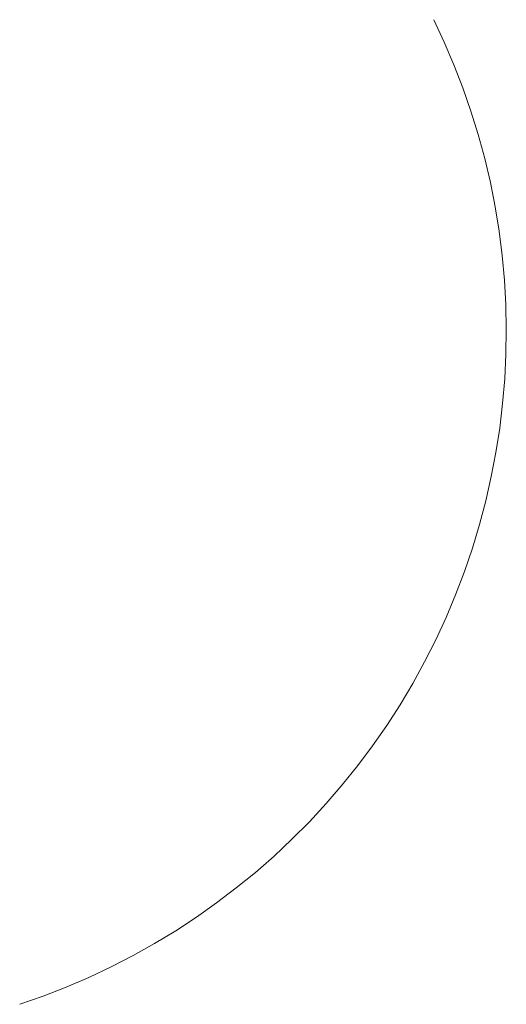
# Model space of a CAD drawing. Header units: millimetres. Extents: x -1459 to 125, y -3469 to 122.
# Tile 50 of 199: x -283.11 to -281.89, y -2930.38 to -2927.9. Entities that reach past the tile are written whole.
import ezdxf

# ---------------------------------------------------------------- set-up
doc = ezdxf.new("R2010")
doc.units = ezdxf.units.MM
doc.header["$MEASUREMENT"] = 0
doc.layers.add('Layer 1', color=7, linetype='Continuous')

msp = doc.modelspace()

# ---------------------------------------------------------------- linework, layer by layer
at = {"layer": 'Layer 1', "color": 5, "lineweight": 9}
msp.add_open_spline([(-282.0689, -2927.9047), (-282.0689, -2927.9047), (-282.0426, -2927.9608), (-282.0426, -2927.9608), (-282.0426, -2927.9608), (-282.0182, -2928.0178), (-282.0182, -2928.0178), (-282.0182, -2928.0178), (-281.9959, -2928.0755), (-281.9959, -2928.0755), (-281.9959, -2928.0755), (-281.9755, -2928.1341), (-281.9755, -2928.1341), (-281.9755, -2928.1341), (-281.9573, -2928.1932), (-281.9573, -2928.1932), (-281.9573, -2928.1932), (-281.941, -2928.253), (-281.941, -2928.253), (-281.941, -2928.253), (-281.9269, -2928.3134), (-281.9269, -2928.3134), (-281.9269, -2928.3134), (-281.9149, -2928.3741), (-281.9149, -2928.3741), (-281.9149, -2928.3741), (-281.9051, -2928.4353), (-281.9051, -2928.4353), (-281.9051, -2928.4353), (-281.8973, -2928.4968), (-281.8973, -2928.4968), (-281.8973, -2928.4968), (-281.8917, -2928.5585), (-281.8917, -2928.5585), (-281.8917, -2928.5585), (-281.8883, -2928.6203), (-281.8883, -2928.6203), (-281.8883, -2928.6203), (-281.887, -2928.6823), (-281.887, -2928.6823), (-281.887, -2928.6823), (-281.8879, -2928.7442), (-281.8879, -2928.7442), (-281.8879, -2928.7442), (-281.8909, -2928.8061), (-281.8909, -2928.8061), (-281.8909, -2928.8061), (-281.8961, -2928.8678), (-281.8961, -2928.8678), (-281.8961, -2928.8678), (-281.9035, -2928.9294), (-281.9035, -2928.9294), (-281.9035, -2928.9294), (-281.9129, -2928.9906), (-281.9129, -2928.9906), (-281.9129, -2928.9906), (-281.9246, -2929.0514), (-281.9246, -2929.0514), (-281.9246, -2929.0514), (-281.9383, -2929.1119), (-281.9383, -2929.1119), (-281.9383, -2929.1119), (-281.9541, -2929.1718), (-281.9541, -2929.1718), (-281.9541, -2929.1718), (-281.972, -2929.2311), (-281.972, -2929.2311), (-281.972, -2929.2311), (-281.992, -2929.2897), (-281.992, -2929.2897), (-281.992, -2929.2897), (-282.014, -2929.3476), (-282.014, -2929.3476), (-282.014, -2929.3476), (-282.038, -2929.4048), (-282.038, -2929.4048), (-282.038, -2929.4048), (-282.0639, -2929.461), (-282.0639, -2929.461), (-282.0639, -2929.461), (-282.0918, -2929.5163), (-282.0918, -2929.5163), (-282.0918, -2929.5163), (-282.1217, -2929.5706), (-282.1217, -2929.5706), (-282.1217, -2929.5706), (-282.1534, -2929.6238), (-282.1534, -2929.6238), (-282.1534, -2929.6238), (-282.1869, -2929.6759), (-282.1869, -2929.6759), (-282.1869, -2929.6759), (-282.2223, -2929.7268), (-282.2223, -2929.7268), (-282.2223, -2929.7268), (-282.2593, -2929.7764), (-282.2593, -2929.7764), (-282.2593, -2929.7764), (-282.2981, -2929.8248), (-282.2981, -2929.8248), (-282.2981, -2929.8248), (-282.3386, -2929.8717), (-282.3386, -2929.8717), (-282.3386, -2929.8717), (-282.3807, -2929.9172), (-282.3807, -2929.9172), (-282.3807, -2929.9172), (-282.4243, -2929.9611), (-282.4243, -2929.9611), (-282.4243, -2929.9611), (-282.4694, -2930.0036), (-282.4694, -2930.0036), (-282.4694, -2930.0036), (-282.516, -2930.0444), (-282.516, -2930.0444), (-282.516, -2930.0444), (-282.564, -2930.0836), (-282.564, -2930.0836), (-282.564, -2930.0836), (-282.6133, -2930.1211), (-282.6133, -2930.1211), (-282.6133, -2930.1211), (-282.6639, -2930.1569), (-282.6639, -2930.1569), (-282.6639, -2930.1569), (-282.7157, -2930.1909), (-282.7157, -2930.1909), (-282.7157, -2930.1909), (-282.7687, -2930.223), (-282.7687, -2930.223), (-282.7687, -2930.223), (-282.8227, -2930.2533), (-282.8227, -2930.2533), (-282.8227, -2930.2533), (-282.8778, -2930.2817), (-282.8778, -2930.2817), (-282.8778, -2930.2817), (-282.9338, -2930.3081), (-282.9338, -2930.3081), (-282.9338, -2930.3081), (-282.9907, -2930.3326), (-282.9907, -2930.3326), (-282.9907, -2930.3326), (-283.0485, -2930.355), (-283.0485, -2930.355), (-283.0485, -2930.355), (-283.107, -2930.3755), (-283.107, -2930.3755)], degree=3, knots=[0, 0, 0, 0, 0.020408, 0.020408, 0.020408, 0.040816, 0.040816, 0.040816, 0.061224, 0.061224, 0.061224, 0.081633, 0.081633, 0.081633, 0.102041, 0.102041, 0.102041, 0.122449, 0.122449, 0.122449, 0.142857, 0.142857, 0.142857, 0.163265, 0.163265, 0.163265, 0.183673, 0.183673, 0.183673, 0.204082, 0.204082, 0.204082, 0.22449, 0.22449, 0.22449, 0.244898, 0.244898, 0.244898, 0.265306, 0.265306, 0.265306, 0.285714, 0.285714, 0.285714, 0.306122, 0.306122, 0.306122, 0.326531, 0.326531, 0.326531, 0.346939, 0.346939, 0.346939, 0.367347, 0.367347, 0.367347, 0.387755, 0.387755, 0.387755, 0.408163, 0.408163, 0.408163, 0.428571, 0.428571, 0.428571, 0.44898, 0.44898, 0.44898, 0.469388, 0.469388, 0.469388, 0.489796, 0.489796, 0.489796, 0.510204, 0.510204, 0.510204, 0.530612, 0.530612, 0.530612, 0.55102, 0.55102, 0.55102, 0.571429, 0.571429, 0.571429, 0.591837, 0.591837, 0.591837, 0.612245, 0.612245, 0.612245, 0.632653, 0.632653, 0.632653, 0.653061, 0.653061, 0.653061, 0.673469, 0.673469, 0.673469, 0.693878, 0.693878, 0.693878, 0.714286, 0.714286, 0.714286, 0.734694, 0.734694, 0.734694, 0.755102, 0.755102, 0.755102, 0.77551, 0.77551, 0.77551, 0.795918, 0.795918, 0.795918, 0.816327, 0.816327, 0.816327, 0.836735, 0.836735, 0.836735, 0.857143, 0.857143, 0.857143, 0.877551, 0.877551, 0.877551, 0.897959, 0.897959, 0.897959, 0.918367, 0.918367, 0.918367, 0.938776, 0.938776, 0.938776, 0.959184, 0.959184, 0.959184, 0.979592, 0.979592, 0.979592, 1, 1, 1, 1], dxfattribs=at)

doc.saveas('drawing.dxf')
